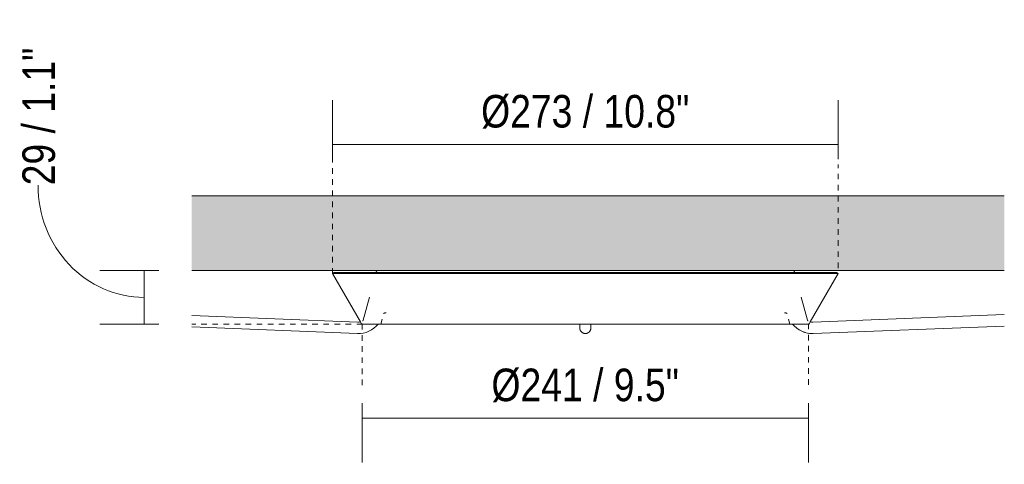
# Model space of a CAD drawing. Header units: millimetres. Extents: x 5395 to 9794, y 397 to 7363.
# Tile 9 of 12: x 8646 to 9178, y 1895 to 2136. Entities that reach past the tile are written whole.
import ezdxf

# ---------------------------------------------------------------- set-up
doc = ezdxf.new("R2010")
doc.units = ezdxf.units.MM
doc.linetypes.add('Dash', pattern=[6, 3, -3])
for name, color, linetype, lineweight in [('Cotas', 7, 'Continuous', 9), ('Cotas-8', 7, 'Continuous', 9), ('Lighthing Fixture Detail Wide Black', 7, 'Continuous', 20), ('Luminarias', 7, 'Continuous', 20), ('Techos', 7, 'Continuous', 9)]:
    doc.layers.add(name, color=color, linetype=linetype, lineweight=lineweight)
doc.layers.add('Lighthing Fixture Dim Grey Dash', color=7, linetype='Dash', lineweight=9, true_color=0xd2d2d2)
doc.styles.add('Arial Narrow_3', font='ARIALN.TTF', dxfattribs={"height": 17.6})
doc.dimstyles.new('FARO_-_2_2mm_Arial_Narrow_mm_Inch_Left_1', dxfattribs={"dimscale": 304.8, "dimtxt": 18.012385, "dimasz": 0, "dimexe": 0.07874, "dimexo": 0.0625, "dimgap": 0.013123, "dimtad": 1, "dimdec": 0, "dimzin": 0, "dimdsep": 46, "dimtxsty": 'Arial Narrow_3', "dimblk1": 'NONE', "dimblk2": 'NONE', "dimsah": 1, "dimcen": 0.09, "dimadec": 0, "dimazin": 0, "dimtfac": 1, "dimtdec": 4, "dimtix": 1, "dimtmove": 1, "dimatfit": 3, "dimfxl": 0.026247, "dimfxlon": 1, "dimtvp": 1, "dimtolj": 1, "dimtzin": 0, "dimarcsym": 2})
doc.dimstyles.new('FARO_-_2_2mm_Arial_Narrow_mm_Inch_Right_1', dxfattribs={"dimscale": 304.8, "dimtxt": 18.012385, "dimasz": 0, "dimexe": 0.07874, "dimexo": 0.0625, "dimgap": 0.013123, "dimtad": 1, "dimdec": 0, "dimzin": 0, "dimdsep": 46, "dimtxsty": 'Arial Narrow_3', "dimblk1": 'NONE', "dimblk2": 'NONE', "dimsah": 1, "dimcen": 0.09, "dimadec": 0, "dimazin": 0, "dimtfac": 1, "dimtdec": 4, "dimtix": 1, "dimtmove": 0, "dimatfit": 3, "dimfxl": 0.026247, "dimfxlon": 1, "dimtvp": 1, "dimtolj": 1, "dimtzin": 0, "dimarcsym": 2})

# ---------------------------------------------------------------- blocks, each defined once
blk = doc.blocks.new('64314-1 cable   _Suspended_tensor - 64314 MAMBO_CONGA_SAMBA Black structure pendant lamp with tensioner-568983-Alzado_PDF FLORON')
at = {"layer": 'Luminarias'}
for p, q in [((7422.01, 1998.89), (7421.15, 1998.39)), ((7421.15, 1998.39), (7436.27, 1972.21)), ((7421.15, 1998.39), (7421.47, 1998.39)), ((7422.01, 1998.89), (7422.36, 1998.89)), ((7422.11, 1998.39), (7423.04, 1998.39)), ((7422.97, 1998.89), (7423.89, 1998.89)), ((7424.27, 1998.39), (7425.8, 1998.39)), ((7425.12, 1998.89), (7426.64, 1998.89)), ((7427.64, 1998.39), (7429.77, 1998.39)), ((7428.46, 1998.89), (7430.58, 1998.89)), ((7432.18, 1998.39), (7434.89, 1998.39)), ((7432.98, 1998.89), (7435.67, 1998.89)), ((7437.87, 1998.39), (7441.07, 1998.39)), ((7438.63, 1998.89), (7441.86, 1998.89)), ((7444.5, 1998.39), (7448.41, 1998.39)), ((7444.83, 1999.42), (7444.69, 1998.89)), ((7445.35, 1998.89), (7449.11, 1998.89)), ((7452.43, 1998.39), (7456.53, 1998.39)), ((7453.09, 1998.89), (7457.34, 1998.89)), ((7453.93, 1999), (7453.94, 1998.89)), ((7461.67, 1998.89), (7466.82, 1998.89)), ((7461.68, 1998.39), (7465.89, 1998.39)), ((7470.25, 1998.39), (7475.42, 1998.39)), ((7471.99, 1998.89), (7476.44, 1998.89)), ((7480.55, 1998.39), (7487.42, 1998.39)), ((7482.29, 1998.89), (7487.43, 1998.89)), ((7492.58, 1998.89), (7497.74, 1998.89)), ((7492.58, 1998.39), (7497.74, 1998.39)), ((7504.6, 1998.89), (7509.76, 1998.89)), ((7504.6, 1998.39), (7509.76, 1998.39)), ((7516.62, 1998.89), (7523.49, 1998.89)), ((7516.62, 1998.39), (7521.78, 1998.39)), ((7528.64, 1998.89), (7535.51, 1998.89)), ((7528.64, 1998.39), (7535.51, 1998.39)), ((7540.66, 1998.39), (7547.53, 1998.39)), ((7542.38, 1998.89), (7547.53, 1998.89)), ((7554.39, 1998.89), (7557.84, 1998.89)), ((7554.39, 1998.39), (7557.84, 1998.39)), ((7557.84, 1998.89), (7561.27, 1998.89)), ((7557.84, 1998.39), (7561.27, 1998.39)), ((7568.13, 1998.89), (7573.28, 1998.89)), ((7568.13, 1998.39), (7575, 1998.39)), ((7580.15, 1998.89), (7587.02, 1998.89)), ((7580.15, 1998.39), (7587.02, 1998.39)), ((7592.17, 1998.89), (7599.04, 1998.89)), ((7593.88, 1998.39), (7599.04, 1998.39)), ((7605.9, 1998.89), (7611.06, 1998.89)), ((7605.9, 1998.39), (7611.06, 1998.39)), ((7617.92, 1998.89), (7623.08, 1998.89)), ((7617.92, 1998.39), (7623.08, 1998.39)), ((7628.23, 1998.89), (7633.37, 1998.89)), ((7628.24, 1998.39), (7635.11, 1998.39)), ((7639.24, 1998.89), (7644.32, 1998.89)), ((7640.24, 1998.39), (7645.41, 1998.39)), ((7648.84, 1998.89), (7653.99, 1998.89)), ((7649.79, 1998.39), (7653.97, 1998.39)), ((7658.34, 1998.89), (7662.57, 1998.89)), ((7659.13, 1998.39), (7663.25, 1998.39)), ((7661.73, 1998.89), (7661.75, 1999)), ((7666.57, 1998.89), (7670.33, 1998.89)), ((7667.27, 1998.39), (7671.16, 1998.39)), ((7670.99, 1998.89), (7670.85, 1999.42)), ((7673.82, 1998.89), (7677.05, 1998.89)), ((7674.59, 1998.39), (7677.81, 1998.39)), ((7679.41, 1972.21), (7694.53, 1998.39)), ((7680.01, 1998.89), (7682.7, 1998.89)), ((7680.79, 1998.39), (7683.5, 1998.39)), ((7685.1, 1998.89), (7687.22, 1998.89)), ((7685.91, 1998.39), (7688.04, 1998.39)), ((7689.04, 1998.89), (7690.56, 1998.89)), ((7689.88, 1998.39), (7691.41, 1998.39)), ((7691.79, 1998.89), (7692.71, 1998.89)), ((7692.64, 1998.39), (7693.57, 1998.39)), ((7693.32, 1998.89), (7693.67, 1998.89)), ((7694.53, 1998.39), (7693.67, 1998.89)), ((7694.21, 1998.39), (7694.53, 1998.39)), ((7441.12, 1985.58), (7437.81, 1973.22)), ((7677.87, 1973.22), (7674.56, 1985.58)), ((7449.67, 1977.09), (7449.93, 1977.09)), ((7447.95, 1973.78), (7447.23, 1971.07)), ((7457, 1971.07), (7464.3, 1971.07)), ((7465.19, 1971.07), (7465.09, 1971.07)), ((7482.13, 1971.07), (7514.73, 1971.07)), ((7530.54, 1971.07), (7539, 1971.07)), ((7554.84, 1971.07), (7554.84, 1969.23)), ((7554.84, 1969.23), (7554.84, 1969.02)), ((7557.83, 1971.07), (7557.84, 1971.07)), ((7560.84, 1969.23), (7560.84, 1971.07)), ((7560.84, 1969.02), (7560.84, 1969.23)), ((7576.65, 1971.07), (7596.55, 1971.07)), ((7605.89, 1971.07), (7605.87, 1971.07)), ((7623.33, 1971.07), (7633.55, 1971.07)), ((7651.38, 1971.07), (7668.45, 1971.07)), ((7668.45, 1971.07), (7667.73, 1973.78))]:
    blk.add_line(p, q, dxfattribs=at)
at = {"layer": 'Luminarias', "flags": 128}
for points in [[(7444.83, 1999.42), (7444.84, 1999.45), (7444.85, 1999.48), (7444.86, 1999.51), (7444.87, 1999.54), (7444.89, 1999.57), (7444.9, 1999.6), (7444.92, 1999.62), (7444.93, 1999.65), (7444.95, 1999.67), (7444.97, 1999.7), (7444.99, 1999.72), (7445.01, 1999.75), (7445.03, 1999.77), (7445.05, 1999.79), (7445.08, 1999.81), (7445.1, 1999.83), (7445.13, 1999.85), (7445.15, 1999.87), (7445.18, 1999.89), (7445.2, 1999.9), (7445.23, 1999.92), (7445.26, 1999.93), (7445.29, 1999.94), (7445.32, 1999.95), (7445.35, 1999.96), (7445.38, 1999.97), (7445.41, 1999.98), (7445.44, 1999.99), (7445.47, 1999.99), (7445.5, 2000), (7445.53, 2000), (7445.56, 2000), (7445.58, 2000)], [(7502.02, 1999.99), (7502.05, 2000), (7502.07, 2000), (7502.09, 2000)], [(7613.59, 2000), (7613.61, 2000), (7613.63, 2000), (7613.66, 1999.99)], [(7670.1, 2000), (7670.13, 2000), (7670.16, 2000), (7670.19, 1999.99), (7670.22, 1999.99), (7670.25, 1999.98), (7670.28, 1999.98), (7670.31, 1999.97), (7670.34, 1999.96), (7670.37, 1999.95), (7670.4, 1999.94), (7670.43, 1999.93), (7670.46, 1999.91), (7670.48, 1999.9), (7670.51, 1999.88), (7670.54, 1999.86), (7670.56, 1999.85), (7670.59, 1999.83), (7670.61, 1999.81), (7670.63, 1999.79), (7670.66, 1999.76), (7670.68, 1999.74), (7670.7, 1999.72), (7670.72, 1999.69), (7670.73, 1999.67), (7670.75, 1999.64), (7670.77, 1999.61), (7670.78, 1999.59), (7670.8, 1999.56), (7670.81, 1999.53), (7670.82, 1999.5), (7670.83, 1999.47), (7670.84, 1999.44), (7670.85, 1999.42)], [(7448.82, 1976.71), (7448.84, 1976.74), (7448.87, 1976.77), (7448.9, 1976.8), (7448.92, 1976.83), (7448.95, 1976.86), (7448.98, 1976.88), (7449.01, 1976.9), (7449.05, 1976.93), (7449.08, 1976.95), (7449.11, 1976.97), (7449.15, 1976.98), (7449.18, 1977), (7449.22, 1977.02), (7449.25, 1977.03), (7449.29, 1977.04), (7449.33, 1977.05), (7449.37, 1977.06), (7449.4, 1977.07), (7449.44, 1977.08), (7449.48, 1977.08), (7449.52, 1977.09), (7449.56, 1977.09)], [(7450.15, 1977.09), (7449.79, 1977.09), (7449.61, 1977.09)], [(7666.01, 1977.09), (7665.75, 1977.09), (7665.52, 1977.09)], [(7665.77, 1977.09), (7665.89, 1977.09), (7666.07, 1977.09)], [(7666.13, 1977.09), (7666.17, 1977.09), (7666.21, 1977.08), (7666.25, 1977.08), (7666.29, 1977.07), (7666.32, 1977.06), (7666.36, 1977.05), (7666.4, 1977.04), (7666.44, 1977.03), (7666.47, 1977.01), (7666.51, 1977), (7666.54, 1976.98), (7666.58, 1976.96), (7666.61, 1976.94), (7666.64, 1976.92), (7666.67, 1976.9), (7666.7, 1976.87), (7666.73, 1976.85), (7666.76, 1976.82), (7666.79, 1976.79), (7666.82, 1976.77), (7666.84, 1976.74), (7666.87, 1976.71)], [(7437.43, 1971.07), (7437.39, 1971.08), (7437.35, 1971.08), (7437.31, 1971.09), (7437.27, 1971.1), (7437.23, 1971.11), (7437.19, 1971.12), (7437.16, 1971.13), (7437.12, 1971.15), (7437.08, 1971.16), (7437.05, 1971.18), (7437.01, 1971.2), (7436.98, 1971.22), (7436.94, 1971.24), (7436.91, 1971.27), (7436.88, 1971.29), (7436.85, 1971.32), (7436.82, 1971.34), (7436.79, 1971.37), (7436.77, 1971.4), (7436.74, 1971.43)], [(7437.34, 1972.86), (7437.36, 1972.86), (7437.38, 1972.86), (7437.4, 1972.86), (7437.41, 1972.86), (7437.43, 1972.87), (7437.45, 1972.87), (7437.47, 1972.87), (7437.49, 1972.88), (7437.51, 1972.89), (7437.53, 1972.89), (7437.55, 1972.9), (7437.56, 1972.91), (7437.58, 1972.92), (7437.6, 1972.93), (7437.61, 1972.94), (7437.63, 1972.95), (7437.64, 1972.96), (7437.66, 1972.98), (7437.67, 1972.99), (7437.69, 1973), (7437.7, 1973.02), (7437.71, 1973.03), (7437.73, 1973.05), (7437.74, 1973.06), (7437.75, 1973.08), (7437.76, 1973.1), (7437.77, 1973.11), (7437.78, 1973.13), (7437.79, 1973.15), (7437.79, 1973.17), (7437.8, 1973.19), (7437.81, 1973.2), (7437.81, 1973.22)], [(7445.83, 1971.07), (7447, 1971.07), (7448.97, 1971.07), (7451.1, 1971.07), (7453.41, 1971.07), (7455.89, 1971.07), (7458.52, 1971.07), (7461.32, 1971.07), (7464.27, 1971.07), (7467.37, 1971.07), (7470.62, 1971.07), (7474, 1971.07), (7477.52, 1971.07), (7481.17, 1971.07), (7484.94, 1971.07), (7488.83, 1971.07), (7492.82, 1971.07), (7496.92, 1971.07), (7501.12, 1971.07), (7505.41, 1971.07), (7509.79, 1971.07), (7514.24, 1971.07), (7518.76, 1971.07), (7523.34, 1971.07), (7527.98, 1971.07), (7532.66, 1971.07), (7537.39, 1971.07), (7542.15, 1971.07), (7546.93, 1971.07), (7551.73, 1971.07), (7556.54, 1971.07), (7557.84, 1971.07)], [(7554.84, 1971.07), (7554.84, 1970.83), (7554.84, 1970.6), (7554.84, 1970.38), (7554.84, 1970.17), (7554.84, 1969.98), (7554.84, 1969.81), (7554.84, 1969.65), (7554.84, 1969.51), (7554.84, 1969.38), (7554.84, 1969.27), (7554.84, 1969.18), (7554.84, 1969.1), (7554.84, 1969.04), (7554.84, 1969), (7554.84, 1968.98), (7554.84, 1968.97)], [(7557.84, 1971.07), (7562.65, 1971.07), (7567.46, 1971.07), (7572.25, 1971.07), (7577.01, 1971.07), (7581.75, 1971.07), (7586.44, 1971.07), (7591.09, 1971.07), (7595.69, 1971.07), (7600.23, 1971.07), (7604.7, 1971.07), (7609.09, 1971.07), (7613.41, 1971.07), (7617.63, 1971.07), (7621.76, 1971.07), (7625.79, 1971.07), (7629.7, 1971.07), (7633.51, 1971.07), (7637.19, 1971.07), (7640.74, 1971.07), (7644.16, 1971.07), (7647.45, 1971.07), (7650.59, 1971.07), (7653.58, 1971.07), (7656.42, 1971.07), (7659.1, 1971.07), (7661.62, 1971.07), (7663.97, 1971.07), (7666.15, 1971.07), (7668.16, 1971.07), (7669.85, 1971.07)], [(7560.84, 1968.97), (7560.84, 1968.98), (7560.84, 1969), (7560.84, 1969.05), (7560.84, 1969.11), (7560.84, 1969.18), (7560.84, 1969.28), (7560.84, 1969.39), (7560.84, 1969.52), (7560.84, 1969.66), (7560.84, 1969.82), (7560.84, 1970), (7560.84, 1970.19), (7560.84, 1970.39), (7560.84, 1970.61), (7560.84, 1970.85), (7560.84, 1971.07)], [(7669.85, 1971.07), (7668.67, 1971.07), (7668.45, 1971.07)], [(7677.87, 1973.22), (7677.88, 1973.2), (7677.88, 1973.18), (7677.89, 1973.16), (7677.9, 1973.14), (7677.91, 1973.13), (7677.91, 1973.11), (7677.92, 1973.09), (7677.93, 1973.08), (7677.95, 1973.06), (7677.96, 1973.04), (7677.97, 1973.03), (7677.98, 1973.01), (7678, 1973), (7678.01, 1972.99), (7678.02, 1972.97), (7678.04, 1972.96), (7678.06, 1972.95), (7678.07, 1972.94), (7678.09, 1972.93), (7678.1, 1972.92), (7678.12, 1972.91), (7678.14, 1972.9), (7678.16, 1972.89), (7678.18, 1972.88), (7678.19, 1972.88), (7678.21, 1972.87), (7678.23, 1972.87), (7678.25, 1972.86), (7678.27, 1972.86), (7678.29, 1972.86), (7678.31, 1972.86), (7678.33, 1972.86), (7678.34, 1972.86)], [(7678.94, 1971.44), (7678.92, 1971.4), (7678.89, 1971.38), (7678.86, 1971.35), (7678.83, 1971.32), (7678.8, 1971.29), (7678.77, 1971.27), (7678.74, 1971.25), (7678.71, 1971.22), (7678.67, 1971.2), (7678.64, 1971.18), (7678.6, 1971.17), (7678.57, 1971.15), (7678.53, 1971.14), (7678.49, 1971.12), (7678.46, 1971.11), (7678.42, 1971.1), (7678.38, 1971.09), (7678.34, 1971.08), (7678.3, 1971.08), (7678.26, 1971.07)], [(7554.84, 1968.97), (7554.84, 1968.98), (7554.84, 1969), (7554.84, 1969.02)], [(7557.84, 1965.97), (7557.72, 1965.97), (7557.6, 1965.98), (7557.48, 1965.99), (7557.36, 1966.01), (7557.24, 1966.03), (7557.13, 1966.06), (7557.01, 1966.09), (7556.9, 1966.12), (7556.78, 1966.16), (7556.67, 1966.21), (7556.56, 1966.25), (7556.45, 1966.31), (7556.35, 1966.37), (7556.25, 1966.43), (7556.15, 1966.49), (7556.05, 1966.56), (7555.95, 1966.64), (7555.86, 1966.71), (7555.77, 1966.79), (7555.69, 1966.88), (7555.61, 1966.97), (7555.53, 1967.06), (7555.45, 1967.15), (7555.38, 1967.25), (7555.32, 1967.35), (7555.25, 1967.45), (7555.19, 1967.56), (7555.14, 1967.66), (7555.09, 1967.77), (7555.04, 1967.88), (7555, 1967.99), (7554.97, 1968.11), (7554.93, 1968.22), (7554.91, 1968.34), (7554.88, 1968.46), (7554.87, 1968.58), (7554.85, 1968.7), (7554.84, 1968.82), (7554.84, 1968.94), (7554.84, 1968.97)], [(7560.84, 1968.97), (7560.84, 1968.85), (7560.83, 1968.73), (7560.82, 1968.61), (7560.8, 1968.49), (7560.78, 1968.37), (7560.75, 1968.26), (7560.72, 1968.14), (7560.69, 1968.03), (7560.65, 1967.91), (7560.6, 1967.8), (7560.55, 1967.69), (7560.5, 1967.58), (7560.44, 1967.48), (7560.38, 1967.38), (7560.32, 1967.28), (7560.25, 1967.18), (7560.17, 1967.08), (7560.1, 1966.99), (7560.01, 1966.9), (7559.93, 1966.82), (7559.84, 1966.74), (7559.75, 1966.66), (7559.66, 1966.58), (7559.56, 1966.51), (7559.46, 1966.44), (7559.36, 1966.38), (7559.25, 1966.32), (7559.15, 1966.27), (7559.04, 1966.22), (7558.93, 1966.17), (7558.81, 1966.13), (7558.7, 1966.1), (7558.58, 1966.06), (7558.47, 1966.04), (7558.35, 1966.01), (7558.23, 1965.99), (7558.11, 1965.98), (7557.99, 1965.97), (7557.87, 1965.97), (7557.84, 1965.97)], [(7560.84, 1969.02), (7560.84, 1968.98), (7560.84, 1968.97), (7560.84, 1968.97)]]:
    blk.add_lwpolyline(points, dxfattribs=at)
at = {"layer": 'Luminarias'}
for centre, major_axis, ratio, start_param, end_param in [((7557.84, 1969.23), (-3, 0), 0.999241, 0, 0.036829), ((7557.84, 1969.23), (3, 0), 0.99562, 3.141593, 3.178555), ((7557.84, 1969.23), (3, 0), 0.99562, 3.141593, 3.178555), ((7557.84, 1969.13), (3, 0), 0.99562, 3.141593, 3.178555), ((7557.84, 1969.23), (3, 0), 0.999241, 6.246357, 6.283185), ((7557.84, 1969.23), (3, 0), 0.99562, 6.246223, 6.283185), ((7557.84, 1969.23), (3, 0), 0.99562, 6.246223, 6.283185), ((7557.84, 1969.13), (3, 0), 0.99562, 6.246223, 6.283185), ((7557.84, 1969.13), (3, 0), 0.99562, 3.403392, 3.443058), ((7557.84, 1969.13), (3, 0), 0.99562, 5.98172, 6.021386)]:
    blk.add_ellipse(centre, major_axis=major_axis, ratio=ratio, start_param=start_param, end_param=end_param, dxfattribs=at)
blk = doc.blocks.new('64314-1 cable   _Suspended_tensor - 64314 MAMBO_CONGA_SAMBA Black structure pendant lamp with tensioner-570366-Alzado_PDF FLORON')
at = {"layer": 'Luminarias'}
for p, q in [((7422.01, 1998.89), (7421.15, 1998.39)), ((7421.15, 1998.39), (7436.27, 1972.21)), ((7421.15, 1998.39), (7421.19, 1998.39)), ((7421.49, 1998.39), (7422.11, 1998.39)), ((7422.01, 1998.89), (7422.05, 1998.89)), ((7422.36, 1998.89), (7422.97, 1998.89)), ((7423.04, 1998.39), (7424.27, 1998.39)), ((7423.89, 1998.89), (7425.12, 1998.89)), ((7425.8, 1998.39), (7427.64, 1998.39)), ((7426.64, 1998.89), (7428.46, 1998.89)), ((7429.76, 1998.39), (7432.18, 1998.39)), ((7430.58, 1998.89), (7432.98, 1998.89)), ((7434.88, 1998.39), (7437.87, 1998.39)), ((7435.66, 1998.89), (7438.63, 1998.89)), ((7441.06, 1998.39), (7444.51, 1998.39)), ((7441.86, 1998.89), (7445.36, 1998.89)), ((7444.83, 1999.42), (7444.69, 1998.89)), ((7448.41, 1998.39), (7452.43, 1998.39)), ((7449.1, 1998.89), (7453.09, 1998.89)), ((7453.93, 1999), (7453.94, 1998.89)), ((7456.52, 1998.39), (7461.66, 1998.39)), ((7457.33, 1998.89), (7461.68, 1998.89)), ((7465.89, 1998.39), (7470.27, 1998.39)), ((7466.83, 1998.89), (7471.97, 1998.89)), ((7475.4, 1998.39), (7480.57, 1998.39)), ((7476.44, 1998.89), (7482.27, 1998.89)), ((7487.43, 1998.89), (7492.58, 1998.89)), ((7487.44, 1998.39), (7492.58, 1998.39)), ((7497.72, 1998.89), (7504.6, 1998.89)), ((7497.73, 1998.39), (7504.6, 1998.39)), ((7509.74, 1998.89), (7516.62, 1998.89)), ((7509.75, 1998.39), (7516.62, 1998.39)), ((7521.76, 1998.89), (7528.64, 1998.89)), ((7521.77, 1998.39), (7528.64, 1998.39)), ((7535.51, 1998.89), (7542.38, 1998.89)), ((7535.51, 1998.39), (7542.38, 1998.39)), ((7547.52, 1998.89), (7554.4, 1998.89)), ((7547.52, 1998.39), (7554.4, 1998.39)), ((7561.26, 1998.89), (7568.14, 1998.89)), ((7561.26, 1998.39), (7568.14, 1998.39)), ((7573.28, 1998.89), (7580.15, 1998.89)), ((7573.28, 1998.39), (7580.15, 1998.39)), ((7587.02, 1998.89), (7593.9, 1998.89)), ((7587.02, 1998.39), (7593.89, 1998.39)), ((7599.04, 1998.89), (7605.92, 1998.89)), ((7599.04, 1998.39), (7605.91, 1998.39)), ((7611.06, 1998.89), (7617.94, 1998.89)), ((7611.06, 1998.39), (7617.93, 1998.39)), ((7623.08, 1998.89), (7628.23, 1998.89)), ((7623.08, 1998.39), (7628.22, 1998.39)), ((7633.39, 1998.89), (7639.24, 1998.89)), ((7635.09, 1998.39), (7640.26, 1998.39)), ((7644.32, 1998.89), (7648.83, 1998.89)), ((7645.39, 1998.39), (7649.79, 1998.39)), ((7653.98, 1998.89), (7658.35, 1998.89)), ((7654, 1998.39), (7659.14, 1998.39)), ((7661.73, 1998.89), (7661.75, 1999)), ((7662.57, 1998.89), (7666.58, 1998.89)), ((7663.25, 1998.39), (7667.27, 1998.39)), ((7670.32, 1998.89), (7673.82, 1998.89)), ((7670.99, 1998.89), (7670.85, 1999.42)), ((7671.15, 1998.39), (7674.59, 1998.39)), ((7677.05, 1998.89), (7680.02, 1998.89)), ((7677.81, 1998.39), (7680.79, 1998.39)), ((7679.41, 1972.21), (7694.53, 1998.39)), ((7682.7, 1998.89), (7685.1, 1998.89)), ((7683.5, 1998.39), (7685.92, 1998.39)), ((7687.22, 1998.89), (7689.04, 1998.89)), ((7688.04, 1998.39), (7689.88, 1998.39)), ((7690.56, 1998.89), (7691.79, 1998.89)), ((7691.41, 1998.39), (7692.64, 1998.39)), ((7692.71, 1998.89), (7693.32, 1998.89)), ((7693.57, 1998.39), (7694.19, 1998.39)), ((7693.63, 1998.89), (7693.67, 1998.89)), ((7694.53, 1998.39), (7693.67, 1998.89)), ((7694.49, 1998.39), (7694.53, 1998.39)), ((7441.12, 1985.58), (7437.81, 1973.22)), ((7677.87, 1973.22), (7674.56, 1985.58)), ((7449.67, 1977.09), (7449.93, 1977.09)), ((7447.95, 1973.78), (7447.23, 1971.07)), ((7457, 1971.07), (7464.3, 1971.07)), ((7482.13, 1971.07), (7514.73, 1971.07)), ((7516.67, 1971.07), (7516.65, 1971.07)), ((7530.54, 1971.07), (7539, 1971.07)), ((7554.4, 1971.07), (7554.33, 1971.07)), ((7557.83, 1971.07), (7557.84, 1971.07)), ((7576.65, 1971.07), (7596.55, 1971.07)), ((7605.89, 1971.07), (7605.87, 1971.07)), ((7623.33, 1971.07), (7633.55, 1971.07)), ((7651.38, 1971.07), (7668.45, 1971.07)), ((7668.45, 1971.07), (7667.73, 1973.78)), ((7671.16, 1969.73), (7671.56, 1969.36)), ((7679.32, 1972.08), (7679.18, 1972.1)), ((7672.87, 1968.35), (7673.33, 1968.05)), ((7673.81, 1967.77), (7673.95, 1967.69)), ((7675.8, 1966.84), (7676.32, 1966.66)), ((7676.85, 1966.5), (7676.94, 1966.47))]:
    blk.add_line(p, q, dxfattribs=at)
at = {"layer": 'Luminarias', "flags": 128}
for points in [[(7444.83, 1999.42), (7444.84, 1999.45), (7444.85, 1999.48), (7444.86, 1999.51), (7444.87, 1999.54), (7444.89, 1999.57), (7444.9, 1999.6), (7444.92, 1999.62), (7444.93, 1999.65), (7444.95, 1999.67), (7444.97, 1999.7), (7444.99, 1999.72), (7445.01, 1999.75), (7445.03, 1999.77), (7445.05, 1999.79), (7445.08, 1999.81), (7445.1, 1999.83), (7445.13, 1999.85), (7445.15, 1999.87), (7445.18, 1999.89), (7445.2, 1999.9), (7445.23, 1999.92), (7445.26, 1999.93), (7445.29, 1999.94), (7445.32, 1999.95), (7445.35, 1999.96), (7445.38, 1999.97), (7445.41, 1999.98), (7445.44, 1999.99), (7445.47, 1999.99), (7445.5, 2000), (7445.53, 2000), (7445.56, 2000), (7445.58, 2000)], [(7670.1, 2000), (7670.13, 2000), (7670.16, 2000), (7670.19, 1999.99), (7670.22, 1999.99), (7670.25, 1999.98), (7670.28, 1999.98), (7670.31, 1999.97), (7670.34, 1999.96), (7670.37, 1999.95), (7670.4, 1999.94), (7670.43, 1999.93), (7670.46, 1999.91), (7670.48, 1999.9), (7670.51, 1999.88), (7670.54, 1999.86), (7670.56, 1999.85), (7670.59, 1999.83), (7670.61, 1999.81), (7670.63, 1999.79), (7670.66, 1999.76), (7670.68, 1999.74), (7670.7, 1999.72), (7670.72, 1999.69), (7670.73, 1999.67), (7670.75, 1999.64), (7670.77, 1999.61), (7670.78, 1999.59), (7670.8, 1999.56), (7670.81, 1999.53), (7670.82, 1999.5), (7670.83, 1999.47), (7670.84, 1999.44), (7670.85, 1999.42)], [(7448.82, 1976.71), (7448.84, 1976.74), (7448.87, 1976.77), (7448.9, 1976.8), (7448.92, 1976.83), (7448.95, 1976.86), (7448.98, 1976.88), (7449.01, 1976.9), (7449.05, 1976.93), (7449.08, 1976.95), (7449.11, 1976.97), (7449.15, 1976.98), (7449.18, 1977), (7449.22, 1977.02), (7449.25, 1977.03), (7449.29, 1977.04), (7449.33, 1977.05), (7449.37, 1977.06), (7449.4, 1977.07), (7449.44, 1977.08), (7449.48, 1977.08), (7449.52, 1977.09), (7449.56, 1977.09), (7449.59, 1977.09)], [(7450.13, 1977.09), (7450.03, 1977.09), (7449.73, 1977.09), (7449.59, 1977.09), (7449.59, 1977.09)], [(7666.09, 1977.09), (7666.01, 1977.09), (7665.75, 1977.09), (7665.52, 1977.09)], [(7665.75, 1977.09), (7665.95, 1977.09), (7666.09, 1977.09), (7666.09, 1977.09)], [(7666.09, 1977.09), (7666.13, 1977.09), (7666.17, 1977.09), (7666.21, 1977.08), (7666.25, 1977.08), (7666.29, 1977.07), (7666.32, 1977.06), (7666.36, 1977.05), (7666.4, 1977.04), (7666.44, 1977.03), (7666.47, 1977.01), (7666.51, 1977), (7666.54, 1976.98), (7666.58, 1976.96), (7666.61, 1976.94), (7666.64, 1976.92), (7666.67, 1976.9), (7666.7, 1976.87), (7666.73, 1976.85), (7666.76, 1976.82), (7666.79, 1976.79), (7666.82, 1976.77), (7666.84, 1976.74), (7666.87, 1976.71)], [(7437.43, 1971.07), (7437.39, 1971.08), (7437.35, 1971.08), (7437.31, 1971.09), (7437.27, 1971.1), (7437.23, 1971.11), (7437.19, 1971.12), (7437.16, 1971.13), (7437.12, 1971.15), (7437.08, 1971.16), (7437.05, 1971.18), (7437.01, 1971.2), (7436.98, 1971.22), (7436.94, 1971.24), (7436.91, 1971.27), (7436.88, 1971.29), (7436.85, 1971.32), (7436.82, 1971.34), (7436.79, 1971.37), (7436.77, 1971.4), (7436.74, 1971.43)], [(7437.34, 1972.86), (7437.36, 1972.86), (7437.38, 1972.86), (7437.4, 1972.86), (7437.41, 1972.86), (7437.43, 1972.87), (7437.45, 1972.87), (7437.47, 1972.87), (7437.49, 1972.88), (7437.51, 1972.89), (7437.53, 1972.89), (7437.55, 1972.9), (7437.56, 1972.91), (7437.58, 1972.92), (7437.6, 1972.93), (7437.61, 1972.94), (7437.63, 1972.95), (7437.64, 1972.96), (7437.66, 1972.98), (7437.67, 1972.99), (7437.69, 1973), (7437.7, 1973.02), (7437.71, 1973.03), (7437.73, 1973.05), (7437.74, 1973.06), (7437.75, 1973.08), (7437.76, 1973.1), (7437.77, 1973.11), (7437.78, 1973.13), (7437.79, 1973.15), (7437.79, 1973.17), (7437.8, 1973.19), (7437.81, 1973.2), (7437.81, 1973.22)], [(7445.83, 1971.07), (7447, 1971.07), (7448.97, 1971.07), (7451.1, 1971.07), (7453.41, 1971.07), (7455.89, 1971.07), (7458.52, 1971.07), (7461.32, 1971.07), (7464.27, 1971.07), (7467.37, 1971.07), (7470.62, 1971.07), (7474, 1971.07), (7477.52, 1971.07), (7481.17, 1971.07), (7484.94, 1971.07), (7488.83, 1971.07), (7492.82, 1971.07), (7496.92, 1971.07), (7501.12, 1971.07), (7505.41, 1971.07), (7509.79, 1971.07), (7514.24, 1971.07), (7518.76, 1971.07), (7523.34, 1971.07), (7527.98, 1971.07), (7532.66, 1971.07), (7537.39, 1971.07), (7542.15, 1971.07), (7546.93, 1971.07), (7551.73, 1971.07), (7556.54, 1971.07), (7561.35, 1971.07), (7566.16, 1971.07), (7570.95, 1971.07), (7575.73, 1971.07), (7580.47, 1971.07), (7585.18, 1971.07), (7589.84, 1971.07), (7594.46, 1971.07), (7599.01, 1971.07), (7603.5, 1971.07), (7607.92, 1971.07), (7612.25, 1971.07), (7616.5, 1971.07), (7620.66, 1971.07), (7624.71, 1971.07), (7628.66, 1971.07), (7632.49, 1971.07), (7636.2, 1971.07), (7639.79, 1971.07), (7643.25, 1971.07), (7646.57, 1971.07), (7649.75, 1971.07), (7652.79, 1971.07), (7655.67, 1971.07), (7658.39, 1971.07), (7660.95, 1971.07), (7663.35, 1971.07), (7665.58, 1971.07), (7667.64, 1971.07), (7669.52, 1971.07), (7669.85, 1971.07)], [(7669.85, 1971.07), (7668.67, 1971.07), (7668.45, 1971.07)], [(7670.03, 1970.94), (7670.39, 1970.52), (7670.76, 1970.12)], [(7677.87, 1973.22), (7677.88, 1973.2), (7677.88, 1973.18), (7677.89, 1973.16), (7677.9, 1973.14), (7677.91, 1973.13), (7677.91, 1973.11), (7677.92, 1973.09), (7677.93, 1973.08), (7677.95, 1973.06), (7677.96, 1973.04), (7677.97, 1973.03), (7677.98, 1973.01), (7678, 1973), (7678.01, 1972.99), (7678.02, 1972.97), (7678.04, 1972.96), (7678.06, 1972.95), (7678.07, 1972.94), (7678.09, 1972.93), (7678.1, 1972.92), (7678.12, 1972.91), (7678.14, 1972.9), (7678.16, 1972.89), (7678.18, 1972.88), (7678.19, 1972.88), (7678.21, 1972.87), (7678.23, 1972.87), (7678.25, 1972.86), (7678.27, 1972.86), (7678.29, 1972.86), (7678.31, 1972.86), (7678.33, 1972.86), (7678.34, 1972.86)], [(7678.94, 1971.44), (7678.92, 1971.4), (7678.89, 1971.38), (7678.86, 1971.35), (7678.83, 1971.32), (7678.8, 1971.29), (7678.77, 1971.27), (7678.74, 1971.25), (7678.71, 1971.22), (7678.67, 1971.2), (7678.64, 1971.18), (7678.6, 1971.17), (7678.57, 1971.15), (7678.53, 1971.14), (7678.49, 1971.12), (7678.46, 1971.11), (7678.42, 1971.1), (7678.38, 1971.09), (7678.34, 1971.08), (7678.3, 1971.08), (7678.26, 1971.07)], [(7678.71, 1966.1), (7679, 1966.06), (7679.55, 1966.01), (7680.1, 1965.98), (7680.65, 1965.97)]]:
    blk.add_lwpolyline(points, dxfattribs=at)
blk = doc.blocks.new('DIMBLOCK9-Alzado_PDF FLORON')
at = {"layer": 'Cotas-8', "color": 251, "true_color": 0x5b5b5b}
for p, q in [((8815.29, 2060.22), (8815.29, 2092.22)), ((9088.66, 2060.22), (9088.66, 2092.22)), ((8815.29, 2068.22), (9088.66, 2068.22)), ((8815.29, 2068.22), (8815.29, 2060.22)), ((9088.66, 2068.22), (9088.66, 2060.22))]:
    blk.add_line(p, q, dxfattribs=at)
at = {"layer": 'Cotas-8', "color": 0, "insert": (8895.65, 2094.97), "char_height": 17.6, "width": 135.1787, "attachment_point": 1, "line_spacing_factor": 0.974696, "style": 'Arial Narrow_3'}
blk.add_mtext('Ø273 / 10.8"', dxfattribs=at)
blk = doc.blocks.new('_None')
blk = doc.blocks.new('DIMBLOCK10-Alzado_PDF FLORON')
at = {"layer": 'Cotas-8', "color": 251, "true_color": 0x5b5b5b}
for p, q in [((8831.38, 1928.23), (8831.38, 1896.23)), ((8831.38, 1920.23), (8831.38, 1928.23)), ((9072.57, 1928.23), (9072.57, 1896.23)), ((9072.57, 1920.23), (9072.57, 1928.23)), ((8831.38, 1920.23), (9072.57, 1920.23))]:
    blk.add_line(p, q, dxfattribs=at)
at = {"layer": 'Cotas-8', "color": 0, "insert": (8901.23, 1946.98), "char_height": 17.6, "width": 121.798, "attachment_point": 1, "line_spacing_factor": 0.974696, "style": 'Arial Narrow_3'}
blk.add_mtext('Ø241 / 9.5"', dxfattribs=at)
blk = doc.blocks.new('DIMBLOCK11-Alzado_PDF FLORON')
at = {"layer": 'Cotas-8', "color": 251, "true_color": 0x5b5b5b}
for p, q in [((8721.54, 2000), (8689.54, 2000)), ((8713.54, 2000), (8713.54, 1971.07)), ((8713.54, 2000), (8721.54, 2000)), ((8721.54, 1971.07), (8689.54, 1971.07)), ((8713.54, 1971.07), (8721.54, 1971.07))]:
    blk.add_line(p, q, dxfattribs=at)
blk.add_ellipse((8713.54, 2046.13), major_axis=(0, 60.6), ratio=0.9469, start_param=1.570796, end_param=3.141593, dxfattribs=at)
at = {"layer": 'Cotas-8', "color": 0, "insert": (8647.71, 2046.13), "char_height": 17.6, "width": 89.5473, "attachment_point": 1, "rotation": 90, "line_spacing_factor": 0.974696, "style": 'Arial Narrow_3'}
blk.add_mtext('29 / 1.1"', dxfattribs=at)

msp = doc.modelspace()

# ---------------------------------------------------------------- hatches: boundary and pattern name
at = {"layer": 'Techos', "true_color": 0xe8e8e8}
msp.add_hatch(color=254, dxfattribs=at).paths.add_polyline_path([(8957.11, 2000), (9178.43, 2000), (9178.43, 2040.5), (8739.23, 2040.5), (8739.23, 2000), (8955.4, 2000)])

# ---------------------------------------------------------------- linework, layer by layer
at = {"layer": 'Lighthing Fixture Detail Wide Black'}
for p, q in [((8739.23, 1975.71), (8829.01, 1972.14)), ((9178.43, 1976.26), (9074.94, 1972.14)), ((8828.76, 1965.92), (8739.23, 1969.49)), ((8830.42, 1972.21), (8831.08, 1971.07)), ((8831.08, 1971.07), (8839.97, 1971.07)), ((9072.87, 1971.07), (9063.98, 1971.07)), ((9073.53, 1972.21), (9072.87, 1971.07)), ((9075.18, 1965.92), (9178.43, 1970.03))]:
    msp.add_line(p, q, dxfattribs=at)
for centre, radius, start, end in [((8829.3, 1979.51), 13.59, 267.7204, 321.6535), ((8829.31, 1979.72), 7.59, 267.7204, 278.3616), ((9074.64, 1979.51), 13.59, 218.3465, 272.2796), ((9074.63, 1979.72), 7.59, 261.6384, 272.2796)]:
    msp.add_arc(centre, radius, start, end, dxfattribs=at)
at = {"layer": 'Lighthing Fixture Dim Grey Dash'}
for p, q in [((8815.29, 1998.36), (8815.29, 2064.36)), ((9088.66, 2001.36), (9088.66, 2057.36)), ((8831.38, 1971.07), (8739.23, 1971.07)), ((8831.38, 1971.07), (8831.38, 1935.23)), ((9072.57, 1971.23), (9072.57, 1935.23))]:
    msp.add_line(p, q, dxfattribs=at)
at = {"layer": 'Techos'}
for p, q in [((8739.23, 2040.5), (9178.43, 2040.5)), ((9178.43, 2000), (8739.23, 2000))]:
    msp.add_line(p, q, dxfattribs=at)

# ---------------------------------------------------------------- block references
at = {"layer": 'Luminarias'}
for name in ['64314-1 cable   _Suspended_tensor - 64314 MAMBO_CONGA_SAMBA Black structure pendant lamp with tensioner-568983-Alzado_PDF FLORON', '64314-1 cable   _Suspended_tensor - 64314 MAMBO_CONGA_SAMBA Black structure pendant lamp with tensioner-570366-Alzado_PDF FLORON']:
    msp.add_blockref(name, (1394.13, 0), dxfattribs=at)

# ---------------------------------------------------------------- dimensions: what is measured, and where the dimension line sits
at = {"layer": 'Cotas', "color": 251, "true_color": 0x5b5b5b}
dim = msp.add_linear_dim(base=(8713.54, 1971.07), p1=(8721.54, 2000), p2=(8721.54, 1971.07), angle=90, dimstyle='FARO_-_2_2mm_Arial_Narrow_mm_Inch_Left_1', override={"dimpost": '<>', "dimfxl": 28.928973}, dxfattribs=at)
dim.commit()
dim.dimension.update_dxf_attribs({"geometry": 'DIMBLOCK11-Alzado_PDF FLORON', "text_midpoint": (8659.44, 2090.91), "dimtype": 160, "text_rotation": 90})
for base, p1, p2, override, picture, middle in [((9088.66, 2068.22), (8815.29, 2060.22), (9088.66, 2060.22), {"dimpost": '<>', "dimfxl": 273.376927}, 'DIMBLOCK9-Alzado_PDF FLORON', (8951.97, 2083.79)), ((9072.57, 1920.23), (8831.38, 1928.23), (9072.57, 1928.23), {"dimpost": '<>', "dimfxl": 241.194106}, 'DIMBLOCK10-Alzado_PDF FLORON', (8951.97, 1935.8))]:
    dim = msp.add_linear_dim(base=base, p1=p1, p2=p2, text='Ø<>', dimstyle='FARO_-_2_2mm_Arial_Narrow_mm_Inch_Right_1', override=override, dxfattribs=at)
    dim.commit()
    dim.dimension.update_dxf_attribs({"geometry": picture, "text_midpoint": middle})

doc.saveas('drawing.dxf')
